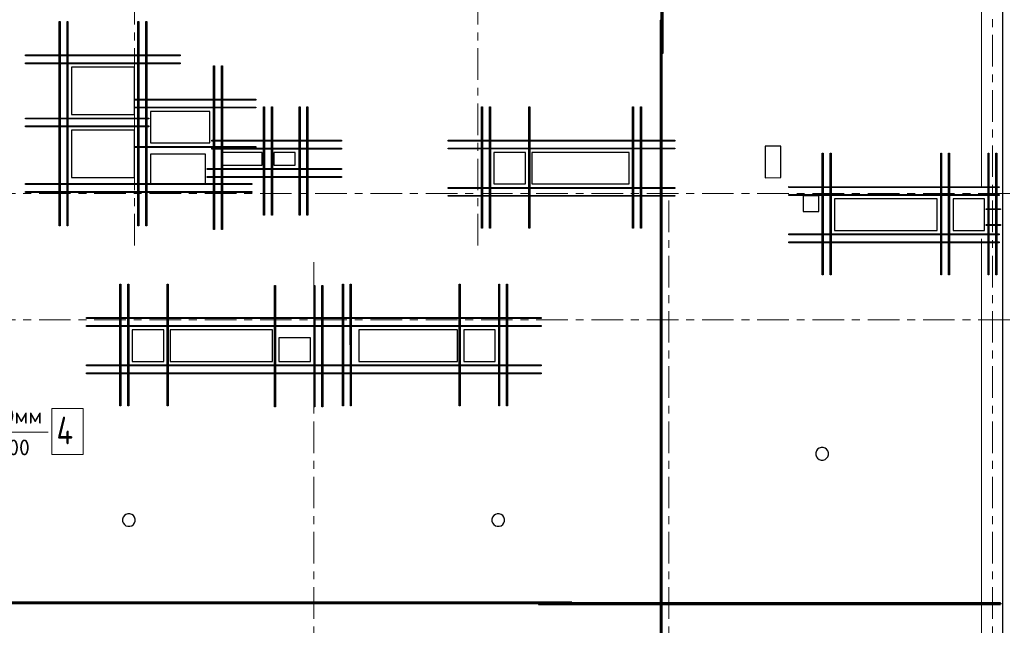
# Model space of a CAD drawing. Header units: metres. Extents: x -38 to 102, y -15 to 21.
# Tile 8 of 229: x 20.22 to 32.7, y 3.53 to 11.2. Entities that reach past the tile are written whole.
import ezdxf

# ---------------------------------------------------------------- set-up
doc = ezdxf.new("R2010")
doc.units = ezdxf.units.M
doc.linetypes.add('______11', pattern=[0.5, 0.4, -0.05, 0, -0.05])
doc.linetypes.add('______5', pattern=[1.1, 0.8, -0.1, 0.1, -0.1])
for name, color, linetype, lineweight in [('XR$2$Осевая линия (1)', 7, '______5', 13), ('XR$5$Арм. стержнями верхней зоны', 180, 'Continuous', 35), ('XR$5$Арм. стержнями нижней зоны', 180, 'Continuous', 35), ('XR$5$Арм.стержн. Доп. арматура', 180, 'Continuous', 35), ('XR$5$Общий слой (1)_1', 7, 'Continuous', 13), ('XR$5$Перекрытие (1)', 7, 'Continuous', 35), ('XR$5$Текст_ примечание', 7, 'Continuous', 13)]:
    doc.layers.add(name, color=color, linetype=linetype, lineweight=lineweight)
doc.styles.add('ISOCPEUR', font='txt')

msp = doc.modelspace()

# ---------------------------------------------------------------- linework, layer by layer
at = {"layer": 'XR$2$Осевая линия (1)', "color": 253, "linetype": '______11', "lineweight": 13, "true_color": 0xa0a0a0, "transparency": 33554687}
for p, q in [((21.68, 8.34), (21.68, 19.78)), ((26.03, 8.34), (26.03, 19.78)), ((32.55, -3.39), (32.55, 19.78)), ((-2.63, 9), (62.6, 9)), ((28.45, -3.39), (28.45, 8.92)), ((23.95, -3.39), (23.95, 8.13)), ((-2.63, 7.4), (62.6, 7.4))]:
    msp.add_line(p, q, dxfattribs=at)
at = {"layer": 'XR$5$Арм. стержнями верхней зоны', "color": 4, "linetype": 'Continuous', "lineweight": 50, "transparency": 33554687}
for points in [[(28.3675, 16.6252), (28.3675, 10.7752), (28.3575, 10.7752), (28.3575, 16.6252), (28.3675, 16.6252)], [(28.3575, 11.1952), (28.3575, -0.2248), (28.3475, -0.2248), (28.3475, 11.1952), (28.3575, 11.1952)]]:
    msp.add_lwpolyline(points, dxfattribs=at)
at = {"layer": 'XR$5$Арм. стержнями нижней зоны', "color": 4, "linetype": 'Continuous', "lineweight": 25, "transparency": 33554687}
for points in [[(32.65, 8.7951), (32.4701, 8.7951), (32.4701, 8.8051), (32.65, 8.8051), (32.65, 8.7951)], [(32.65, 8.5951), (32.4701, 8.5951), (32.4701, 8.6051), (32.65, 8.6051), (32.65, 8.5951)]]:
    msp.add_lwpolyline(points, dxfattribs=at)
at = {"layer": 'XR$5$Арм. стержнями нижней зоны', "color": 4, "linetype": 'Continuous', "lineweight": 50, "transparency": 33554687}
for points in [[(27.22, 3.8051), (15.52, 3.8051), (15.52, 3.8151), (27.22, 3.8151), (27.22, 3.8051)], [(32.65, 3.7951), (26.8, 3.7951), (26.8, 3.8051), (32.65, 3.8051), (32.65, 3.7951)]]:
    msp.add_lwpolyline(points, dxfattribs=at)
at = {"layer": 'XR$5$Арм.стержн. Доп. арматура', "color": 34, "linetype": 'Continuous', "lineweight": 25, "transparency": 33554687}
for points in [[(20.7244, 8.5903), (20.7244, 11.1803), (20.7364, 11.1803), (20.7364, 8.5903), (20.7244, 8.5903)], [(20.7244, 8.5903), (20.7244, 11.1803), (20.7364, 11.1803), (20.7364, 8.5903), (20.7244, 8.5903)], [(20.8244, 8.5903), (20.8244, 11.1803), (20.8364, 11.1803), (20.8364, 8.5903), (20.8244, 8.5903)], [(20.8244, 8.5903), (20.8244, 11.1803), (20.8364, 11.1803), (20.8364, 8.5903), (20.8244, 8.5903)], [(21.7236, 8.5903), (21.7236, 11.1803), (21.7356, 11.1803), (21.7356, 8.5903), (21.7236, 8.5903)], [(21.7236, 8.5903), (21.7236, 11.1803), (21.7356, 11.1803), (21.7356, 8.5903), (21.7236, 8.5903)], [(21.8236, 8.5903), (21.8236, 11.1803), (21.8356, 11.1803), (21.8356, 8.5903), (21.8236, 8.5903)], [(21.8236, 8.5903), (21.8236, 11.1803), (21.8356, 11.1803), (21.8356, 8.5903), (21.8236, 8.5903)], [(20.3, 10.7562), (22.26, 10.7562), (22.26, 10.7442), (20.3, 10.7442), (20.3, 10.7562)], [(20.3, 10.7562), (22.26, 10.7562), (22.26, 10.7442), (20.3, 10.7442), (20.3, 10.7562)], [(20.3, 10.6562), (22.26, 10.6562), (22.26, 10.6442), (20.3, 10.6442), (20.3, 10.6562)], [(20.3, 10.6562), (22.26, 10.6562), (22.26, 10.6442), (20.3, 10.6442), (20.3, 10.6562)], [(22.6814, 8.5448), (22.6814, 10.6198), (22.6934, 10.6198), (22.6934, 8.5448), (22.6814, 8.5448)], [(22.6814, 8.5448), (22.6814, 10.6198), (22.6934, 10.6198), (22.6934, 8.5448), (22.6814, 8.5448)], [(22.7814, 8.5448), (22.7814, 10.6198), (22.7934, 10.6198), (22.7934, 8.5448), (22.7814, 8.5448)], [(22.7814, 8.5448), (22.7814, 10.6198), (22.7934, 10.6198), (22.7934, 8.5448), (22.7814, 8.5448)], [(21.6875, 10.1958), (23.2175, 10.1958), (23.2175, 10.1838), (21.6875, 10.1838), (21.6875, 10.1958)], [(21.6875, 10.1958), (23.2175, 10.1958), (23.2175, 10.1838), (21.6875, 10.1838), (21.6875, 10.1958)], [(21.6875, 10.0958), (23.2175, 10.0958), (23.2175, 10.0838), (21.6875, 10.0838), (21.6875, 10.0958)], [(21.6875, 10.0958), (23.2175, 10.0958), (23.2175, 10.0838), (21.6875, 10.0838), (21.6875, 10.0958)], [(23.315, 8.7245), (23.3149, 10.0995), (23.3269, 10.0995), (23.327, 8.7245), (23.315, 8.7245)], [(23.315, 8.7245), (23.3149, 10.0995), (23.3269, 10.0995), (23.327, 8.7245), (23.315, 8.7245)], [(23.415, 8.7245), (23.4149, 10.0995), (23.4269, 10.0995), (23.427, 8.7245), (23.415, 8.7245)], [(23.415, 8.7245), (23.4149, 10.0995), (23.4269, 10.0995), (23.427, 8.7245), (23.415, 8.7245)], [(23.7648, 8.7245), (23.7648, 10.0995), (23.7768, 10.0995), (23.7768, 8.7245), (23.7648, 8.7245)], [(23.7648, 8.7245), (23.7648, 10.0995), (23.7768, 10.0995), (23.7768, 8.7245), (23.7648, 8.7245)], [(23.8648, 8.7245), (23.8648, 10.0995), (23.8768, 10.0995), (23.8768, 8.7245), (23.8648, 8.7245)], [(23.8648, 8.7245), (23.8648, 10.0995), (23.8768, 10.0995), (23.8768, 8.7245), (23.8648, 8.7245)], [(26.0764, 8.5602), (26.0764, 10.1002), (26.0884, 10.1002), (26.0884, 8.5602), (26.0764, 8.5602)], [(26.0764, 8.5602), (26.0764, 10.1002), (26.0884, 10.1002), (26.0884, 8.5602), (26.0764, 8.5602)], [(26.1764, 8.5602), (26.1764, 10.1002), (26.1884, 10.1002), (26.1884, 8.5602), (26.1764, 8.5602)], [(26.1764, 8.5602), (26.1764, 10.1002), (26.1884, 10.1002), (26.1884, 8.5602), (26.1764, 8.5602)], [(26.6757, 8.5602), (26.6757, 10.1002), (26.6877, 10.1002), (26.6877, 8.5602), (26.6757, 8.5602)], [(26.6757, 8.5602), (26.6757, 10.1002), (26.6877, 10.1002), (26.6877, 8.5602), (26.6757, 8.5602)], [(27.9912, 8.5602), (27.9913, 10.1002), (28.0033, 10.1002), (28.0032, 8.5602), (27.9912, 8.5602)], [(27.9912, 8.5602), (27.9913, 10.1002), (28.0033, 10.1002), (28.0032, 8.5602), (27.9912, 8.5602)], [(28.0912, 8.5602), (28.0913, 10.1002), (28.1033, 10.1002), (28.1032, 8.5602), (28.0912, 8.5602)], [(28.0912, 8.5602), (28.0913, 10.1002), (28.1033, 10.1002), (28.1032, 8.5602), (28.0912, 8.5602)], [(20.3, 9.9564), (21.8625, 9.9563), (21.8625, 9.9443), (20.3, 9.9444), (20.3, 9.9564)], [(20.3, 9.9564), (21.8625, 9.9563), (21.8625, 9.9443), (20.3, 9.9444), (20.3, 9.9564)], [(20.3, 9.8564), (21.8625, 9.8563), (21.8625, 9.8443), (20.3, 9.8444), (20.3, 9.8564)], [(20.3, 9.8564), (21.8625, 9.8563), (21.8625, 9.8443), (20.3, 9.8444), (20.3, 9.8564)], [(22.6609, 9.6754), (24.3009, 9.6754), (24.3009, 9.6634), (22.6609, 9.6634), (22.6609, 9.6754)], [(22.6609, 9.6754), (24.3009, 9.6754), (24.3009, 9.6634), (22.6609, 9.6634), (22.6609, 9.6754)], [(25.6523, 9.6762), (28.5273, 9.6762), (28.5273, 9.6642), (25.6523, 9.6642), (25.6523, 9.6762)], [(25.6523, 9.6762), (28.5273, 9.6762), (28.5273, 9.6642), (25.6523, 9.6642), (25.6523, 9.6762)], [(21.6875, 9.5959), (23.2175, 9.5959), (23.2175, 9.5839), (21.6875, 9.5839), (21.6875, 9.5959)], [(21.6875, 9.5959), (23.2175, 9.5959), (23.2175, 9.5839), (21.6875, 9.5839), (21.6875, 9.5959)], [(22.6609, 9.5754), (24.3009, 9.5754), (24.3009, 9.5634), (22.6609, 9.5634), (22.6609, 9.5754)], [(22.6609, 9.5754), (24.3009, 9.5754), (24.3009, 9.5634), (22.6609, 9.5634), (22.6609, 9.5754)], [(25.6523, 9.5762), (28.5273, 9.5762), (28.5273, 9.5642), (25.6523, 9.5642), (25.6523, 9.5762)], [(25.6523, 9.5762), (28.5273, 9.5762), (28.5273, 9.5642), (25.6523, 9.5642), (25.6523, 9.5762)], [(30.3942, 7.9703), (30.3941, 9.5103), (30.4061, 9.5103), (30.4062, 7.9703), (30.3942, 7.9703)], [(30.3942, 7.9703), (30.3941, 9.5103), (30.4061, 9.5103), (30.4062, 7.9703), (30.3942, 7.9703)], [(30.4942, 7.9703), (30.4941, 9.5103), (30.5061, 9.5103), (30.5062, 7.9703), (30.4942, 7.9703)], [(30.4942, 7.9703), (30.4941, 9.5103), (30.5061, 9.5103), (30.5062, 7.9703), (30.4942, 7.9703)], [(31.8942, 7.9702), (31.8941, 9.5102), (31.9061, 9.5102), (31.9062, 7.9702), (31.8942, 7.9702)], [(31.8942, 7.9702), (31.8941, 9.5102), (31.9061, 9.5102), (31.9062, 7.9702), (31.8942, 7.9702)], [(31.9942, 7.9702), (31.9941, 9.5102), (32.0061, 9.5102), (32.0062, 7.9702), (31.9942, 7.9702)], [(31.9942, 7.9702), (31.9941, 9.5102), (32.0061, 9.5102), (32.0062, 7.9702), (31.9942, 7.9702)], [(32.494, 7.9702), (32.494, 9.5102), (32.506, 9.5102), (32.506, 7.9702), (32.494, 7.9702)], [(32.494, 7.9702), (32.494, 9.5102), (32.506, 9.5102), (32.506, 7.9702), (32.494, 7.9702)], [(32.594, 7.9702), (32.594, 9.5102), (32.606, 9.5102), (32.606, 7.9702), (32.594, 7.9702)], [(32.594, 7.9702), (32.594, 9.5102), (32.606, 9.5102), (32.606, 7.9702), (32.594, 7.9702)], [(22.6009, 9.3155), (24.3009, 9.3155), (24.3009, 9.3035), (22.6009, 9.3035), (22.6009, 9.3155)], [(22.6009, 9.3155), (24.3009, 9.3155), (24.3009, 9.3035), (22.6009, 9.3035), (22.6009, 9.3155)], [(20.3, 9.1263), (23.1656, 9.1263), (23.1656, 9.1143), (20.3, 9.1143), (20.3, 9.1263)], [(20.3, 9.1263), (23.1656, 9.1263), (23.1656, 9.1143), (20.3, 9.1143), (20.3, 9.1263)], [(22.6009, 9.2155), (24.3009, 9.2155), (24.3009, 9.2035), (22.6009, 9.2035), (22.6009, 9.2155)], [(22.6009, 9.2155), (24.3009, 9.2155), (24.3009, 9.2035), (22.6009, 9.2035), (22.6009, 9.2155)], [(20.3, 9.0263), (23.1656, 9.0263), (23.1656, 9.0143), (20.3, 9.0143), (20.3, 9.0263)], [(20.3, 9.0263), (23.1656, 9.0263), (23.1656, 9.0143), (20.3, 9.0143), (20.3, 9.0263)], [(25.6523, 9.0763), (28.5273, 9.0763), (28.5273, 9.0643), (25.6523, 9.0643), (25.6523, 9.0763)], [(25.6523, 9.0763), (28.5273, 9.0763), (28.5273, 9.0643), (25.6523, 9.0643), (25.6523, 9.0763)], [(32.6351, 9.0742), (29.9701, 9.0743), (29.9701, 9.0863), (32.6351, 9.0862), (32.6351, 9.0742)], [(32.6351, 9.0742), (29.9701, 9.0743), (29.9701, 9.0863), (32.6351, 9.0862), (32.6351, 9.0742)], [(32.6351, 8.9742), (29.9701, 8.9743), (29.9701, 8.9863), (32.6351, 8.9862), (32.6351, 8.9742)], [(32.6351, 8.9742), (29.9701, 8.9743), (29.9701, 8.9863), (32.6351, 8.9862), (32.6351, 8.9742)], [(25.6523, 8.9763), (28.5273, 8.9763), (28.5273, 8.9643), (25.6523, 8.9643), (25.6523, 8.9763)], [(25.6523, 8.9763), (28.5273, 8.9763), (28.5273, 8.9643), (25.6523, 8.9643), (25.6523, 8.9763)], [(32.6351, 8.4744), (29.9701, 8.4744), (29.9701, 8.4864), (32.6351, 8.4864), (32.6351, 8.4744)], [(32.6351, 8.4744), (29.9701, 8.4744), (29.9701, 8.4864), (32.6351, 8.4864), (32.6351, 8.4744)], [(32.6351, 8.3744), (29.9701, 8.3744), (29.9701, 8.3864), (32.6351, 8.3864), (32.6351, 8.3744)], [(32.6351, 8.3744), (29.9701, 8.3744), (29.9701, 8.3864), (32.6351, 8.3864), (32.6351, 8.3744)], [(21.4941, 6.3102), (21.4941, 7.8502), (21.5061, 7.8502), (21.5061, 6.3102), (21.4941, 6.3102)], [(21.4941, 6.3102), (21.4941, 7.8502), (21.5061, 7.8502), (21.5061, 6.3102), (21.4941, 6.3102)], [(21.5941, 6.3102), (21.5941, 7.8502), (21.6061, 7.8502), (21.6061, 6.3102), (21.5941, 6.3102)], [(21.5941, 6.3102), (21.5941, 7.8502), (21.6061, 7.8502), (21.6061, 6.3102), (21.5941, 6.3102)], [(22.0938, 6.3102), (22.0939, 7.8502), (22.1059, 7.8502), (22.1058, 6.3102), (22.0938, 6.3102)], [(22.0938, 6.3102), (22.0939, 7.8502), (22.1059, 7.8502), (22.1058, 6.3102), (22.0938, 6.3102)], [(23.4541, 6.2951), (23.4541, 7.8351), (23.4661, 7.8351), (23.4661, 6.2951), (23.4541, 6.2951)], [(23.4541, 6.2951), (23.4541, 7.8351), (23.4661, 7.8351), (23.4661, 6.2951), (23.4541, 6.2951)], [(23.9539, 6.2951), (23.9539, 7.8351), (23.9659, 7.8351), (23.9659, 6.2951), (23.9539, 6.2951)], [(23.9539, 6.2951), (23.9539, 7.8351), (23.9659, 7.8351), (23.9659, 6.2951), (23.9539, 6.2951)], [(24.0539, 6.2951), (24.0539, 7.8351), (24.0659, 7.8351), (24.0659, 6.2951), (24.0539, 6.2951)], [(24.0539, 6.2951), (24.0539, 7.8351), (24.0659, 7.8351), (24.0659, 6.2951), (24.0539, 6.2951)], [(24.3142, 6.3102), (24.3141, 7.8502), (24.3261, 7.8502), (24.3262, 6.3102), (24.3142, 6.3102)], [(24.3142, 6.3102), (24.3141, 7.8502), (24.3261, 7.8502), (24.3262, 6.3102), (24.3142, 6.3102)], [(24.4142, 6.3102), (24.4141, 7.8502), (24.4261, 7.8502), (24.4262, 6.3102), (24.4142, 6.3102)], [(24.4142, 6.3102), (24.4141, 7.8502), (24.4261, 7.8502), (24.4262, 6.3102), (24.4142, 6.3102)], [(25.7942, 6.3102), (25.7941, 7.8502), (25.8061, 7.8502), (25.8062, 6.3102), (25.7942, 6.3102)], [(25.7942, 6.3102), (25.7941, 7.8502), (25.8061, 7.8502), (25.8062, 6.3102), (25.7942, 6.3102)], [(26.294, 6.3102), (26.294, 7.8502), (26.306, 7.8502), (26.306, 6.3102), (26.294, 6.3102)], [(26.294, 6.3102), (26.294, 7.8502), (26.306, 7.8502), (26.306, 6.3102), (26.294, 6.3102)], [(26.394, 6.3102), (26.394, 7.8502), (26.406, 7.8502), (26.406, 6.3102), (26.394, 6.3102)], [(26.394, 6.3102), (26.394, 7.8502), (26.406, 7.8502), (26.406, 6.3102), (26.394, 6.3102)], [(21.07, 7.4262), (24.01, 7.4262), (24.01, 7.4142), (21.07, 7.4142), (21.07, 7.4262)], [(21.07, 7.4262), (24.01, 7.4262), (24.01, 7.4142), (21.07, 7.4142), (21.07, 7.4262)], [(23.8901, 7.4262), (26.8301, 7.4262), (26.8301, 7.4142), (23.8901, 7.4142), (23.8901, 7.4262)], [(23.8901, 7.4262), (26.8301, 7.4262), (26.8301, 7.4142), (23.8901, 7.4142), (23.8901, 7.4262)], [(21.07, 7.3262), (24.01, 7.3262), (24.01, 7.3142), (21.07, 7.3142), (21.07, 7.3262)], [(21.07, 7.3262), (24.01, 7.3262), (24.01, 7.3142), (21.07, 7.3142), (21.07, 7.3262)], [(23.8901, 7.3262), (26.8301, 7.3262), (26.8301, 7.3142), (23.8901, 7.3142), (23.8901, 7.3262)], [(23.8901, 7.3262), (26.8301, 7.3262), (26.8301, 7.3142), (23.8901, 7.3142), (23.8901, 7.3262)], [(21.07, 6.8263), (24.01, 6.8263), (24.01, 6.8143), (21.07, 6.8143), (21.07, 6.8263)], [(21.07, 6.8263), (24.01, 6.8263), (24.01, 6.8143), (21.07, 6.8143), (21.07, 6.8263)], [(23.8901, 6.8263), (26.8301, 6.8263), (26.8301, 6.8143), (23.8901, 6.8143), (23.8901, 6.8263)], [(23.8901, 6.8263), (26.8301, 6.8263), (26.8301, 6.8143), (23.8901, 6.8143), (23.8901, 6.8263)], [(21.07, 6.7263), (24.01, 6.7263), (24.01, 6.7143), (21.07, 6.7143), (21.07, 6.7263)], [(21.07, 6.7263), (24.01, 6.7263), (24.01, 6.7143), (21.07, 6.7143), (21.07, 6.7263)], [(23.8901, 6.7263), (26.8301, 6.7263), (26.8301, 6.7143), (23.8901, 6.7143), (23.8901, 6.7263)], [(23.8901, 6.7263), (26.8301, 6.7263), (26.8301, 6.7143), (23.8901, 6.7143), (23.8901, 6.7263)]]:
    msp.add_lwpolyline(points, dxfattribs=at)
at = {"layer": 'XR$5$Общий слой (1)_1', "color": 7, "linetype": 'Continuous', "lineweight": 13, "transparency": 33554687}
for points in [[(0.4913, -0.2255), (0.4913, 16.4945), (18.9313, 16.4945), (18.9313, 12.1345), (21.7613, 12.1345), (21.7613, 11.6345), (23.8313, 11.6345), (23.8313, 16.5045), (32.4113, 16.5045), (32.4113, 9.0745)], [(32.4113, 8.4245), (32.4113, -0.0255), (0.2713, -0.0255)]]:
    msp.add_lwpolyline(points, dxfattribs=at)
at = {"layer": 'XR$5$Перекрытие (1)', "color": 7, "linetype": 'Continuous', "lineweight": 25, "transparency": 33554687}
for p, q in [((32.675, 16.6502), (32.675, -0.25)), ((20.88, 10.6003), (20.88, 10.0003)), ((21.68, 10.6003), (20.88, 10.6003)), ((21.68, 10.0003), (21.68, 10.6003)), ((20.88, 10.0003), (21.68, 10.0003)), ((21.8825, 10.0398), (21.8825, 9.6398)), ((22.6325, 10.0398), (21.8825, 10.0398)), ((22.6325, 9.6398), (22.6325, 10.0398)), ((20.88, 9.8003), (20.88, 9.2003)), ((21.68, 9.8003), (20.88, 9.8003)), ((21.68, 9.2003), (21.68, 9.8003)), ((21.8825, 9.6398), (22.6325, 9.6398)), ((21.8806, 9.4995), (21.8806, 9.1195)), ((22.5806, 9.4995), (21.8806, 9.4995)), ((22.5806, 9.1195), (22.5806, 9.4995)), ((22.7959, 9.5195), (22.7959, 9.3595)), ((23.2959, 9.5195), (22.7959, 9.5195)), ((23.2959, 9.3595), (23.2959, 9.5195)), ((23.4459, 9.5195), (23.4459, 9.3595)), ((23.7159, 9.5195), (23.4459, 9.5195)), ((23.7159, 9.3595), (23.7159, 9.5195)), ((26.632, 9.5203), (26.232, 9.5202)), ((26.232, 9.5202), (26.232, 9.1202)), ((26.632, 9.1203), (26.632, 9.5203)), ((26.7123, 9.5202), (26.7123, 9.1202)), ((27.9473, 9.5202), (26.7123, 9.5202)), ((27.9473, 9.1202), (27.9473, 9.5202)), ((29.6691, 9.6002), (29.6691, 9.2002)), ((29.8691, 9.6002), (29.6691, 9.6002)), ((29.8691, 9.2003), (29.8691, 9.6002)), ((22.7959, 9.3595), (23.2959, 9.3595)), ((23.4459, 9.3595), (23.7159, 9.3595)), ((20.88, 9.2003), (21.68, 9.2003)), ((21.8806, 9.1195), (22.5806, 9.1195)), ((26.232, 9.1202), (26.632, 9.1203)), ((26.7123, 9.1202), (27.9473, 9.1202)), ((29.6691, 9.2002), (29.8691, 9.2003)), ((30.15, 8.9702), (30.15, 8.7702)), ((30.35, 8.9702), (30.15, 8.9702)), ((30.35, 8.7702), (30.35, 8.9702)), ((30.55, 8.9302), (30.55, 8.5302)), ((31.85, 8.9302), (30.55, 8.9302)), ((31.85, 8.5302), (31.85, 8.9302)), ((32.0501, 8.9302), (32.0501, 8.5302)), ((32.4501, 8.9302), (32.0501, 8.9302)), ((32.4501, 8.5302), (32.4501, 8.9302)), ((30.15, 8.7702), (30.35, 8.7702)), ((30.55, 8.5302), (31.85, 8.5302)), ((32.0501, 8.5302), (32.4501, 8.5302)), ((21.65, 7.2702), (21.65, 6.8702)), ((22.05, 7.2702), (21.65, 7.2702)), ((22.05, 6.8702), (22.05, 7.2702)), ((22.13, 7.2702), (22.13, 6.8702)), ((23.43, 7.2702), (22.13, 7.2702)), ((23.43, 6.8702), (23.43, 7.2702)), ((24.52, 7.2702), (24.52, 6.8702)), ((25.77, 7.2702), (24.52, 7.2702)), ((25.77, 6.8702), (25.77, 7.2702)), ((25.8501, 7.2702), (25.8501, 6.8702)), ((26.2501, 7.2702), (25.8501, 7.2702)), ((26.2501, 6.8702), (26.2501, 7.2702)), ((23.51, 7.1702), (23.51, 6.8702)), ((23.91, 7.1702), (23.51, 7.1702)), ((23.91, 6.8702), (23.91, 7.1702)), ((21.65, 6.8702), (22.05, 6.8702)), ((22.13, 6.8702), (23.43, 6.8702)), ((23.51, 6.8702), (23.91, 6.8702)), ((24.52, 6.8702), (25.77, 6.8702)), ((25.8501, 6.8702), (26.2501, 6.8702)), ((30.3349, 5.7573), (30.3201, 5.7369)), ((30.3553, 5.7721), (30.3349, 5.7573)), ((30.3793, 5.7799), (30.3553, 5.7721)), ((30.4046, 5.7799), (30.3793, 5.7799)), ((30.4286, 5.7721), (30.4046, 5.7799)), ((30.449, 5.7573), (30.4286, 5.7721)), ((30.4638, 5.7369), (30.449, 5.7573)), ((30.3201, 5.7369), (30.3123, 5.7129)), ((30.3123, 5.7129), (30.3123, 5.6876)), ((30.3123, 5.6876), (30.3201, 5.6636)), ((30.3201, 5.6636), (30.3349, 5.6432)), ((30.3349, 5.6432), (30.3553, 5.6284)), ((30.3553, 5.6284), (30.3793, 5.6206)), ((30.3793, 5.6206), (30.4046, 5.6206)), ((30.4046, 5.6206), (30.4286, 5.6284)), ((30.4286, 5.6284), (30.449, 5.6432)), ((30.449, 5.6432), (30.4638, 5.6636)), ((30.4716, 5.7129), (30.4638, 5.7369)), ((30.4638, 5.6636), (30.4716, 5.6876)), ((30.4716, 5.6876), (30.4716, 5.7129)), ((21.536, 4.8976), (21.5282, 4.8736)), ((21.5282, 4.8736), (21.5282, 4.8483)), ((21.5509, 4.918), (21.536, 4.8976)), ((21.5713, 4.9328), (21.5509, 4.918)), ((21.5953, 4.9406), (21.5713, 4.9328)), ((21.6205, 4.9406), (21.5953, 4.9406)), ((21.6445, 4.9328), (21.6205, 4.9406)), ((21.6649, 4.918), (21.6445, 4.9328)), ((21.6798, 4.8976), (21.6649, 4.918)), ((21.6876, 4.8736), (21.6798, 4.8976)), ((21.6876, 4.8483), (21.6876, 4.8736)), ((26.2162, 4.8976), (26.2084, 4.8736)), ((26.2084, 4.8736), (26.2084, 4.8483)), ((26.231, 4.918), (26.2162, 4.8976)), ((26.2514, 4.9328), (26.231, 4.918)), ((26.2754, 4.9406), (26.2514, 4.9328)), ((26.3006, 4.9406), (26.2754, 4.9406)), ((26.3246, 4.9328), (26.3006, 4.9406)), ((26.3451, 4.918), (26.3246, 4.9328)), ((26.3599, 4.8976), (26.3451, 4.918)), ((26.3677, 4.8736), (26.3599, 4.8976)), ((26.3677, 4.8483), (26.3677, 4.8736)), ((21.5282, 4.8483), (21.536, 4.8243)), ((21.536, 4.8243), (21.5509, 4.8039)), ((21.5509, 4.8039), (21.5713, 4.7891)), ((21.5713, 4.7891), (21.5953, 4.7813)), ((21.5953, 4.7813), (21.6205, 4.7813)), ((21.6205, 4.7813), (21.6445, 4.7891)), ((21.6445, 4.7891), (21.6649, 4.8039)), ((21.6649, 4.8039), (21.6798, 4.8243)), ((21.6798, 4.8243), (21.6876, 4.8483)), ((26.2084, 4.8483), (26.2162, 4.8243)), ((26.2162, 4.8243), (26.231, 4.8039)), ((26.231, 4.8039), (26.2514, 4.7891)), ((26.2514, 4.7891), (26.2754, 4.7813)), ((26.2754, 4.7813), (26.3006, 4.7813)), ((26.3006, 4.7813), (26.3246, 4.7891)), ((26.3246, 4.7891), (26.3451, 4.8039)), ((26.3451, 4.8039), (26.3599, 4.8243)), ((26.3599, 4.8243), (26.3677, 4.8483))]:
    msp.add_line(p, q, dxfattribs=at)
at = {"layer": 'XR$5$Текст_ примечание', "color": 7, "linetype": 'Continuous', "lineweight": 13, "transparency": 33554687}
for points in [[(20.5877, 5.9732), (18.9345, 5.9732), (18.5745, 6.423)], [(20.6333, 5.692), (21.03, 5.692), (21.03, 6.2753), (20.6333, 6.2753), (20.6333, 5.692)]]:
    msp.add_lwpolyline(points, dxfattribs=at)

# ---------------------------------------------------------------- texts
at = {"layer": 'XR$5$Текст_ примечание', "color": 7, "linetype": 'Continuous', "lineweight": 13, "transparency": 33554687, "insert": (19.7565, 6.2823), "char_height": 0.2, "width": 1.5535, "attachment_point": 2, "line_spacing_factor": 1.204819}
msp.add_mtext('\\A1;{\\fISOCPEUR|i0|b0;\\H0.200000;\\W1.000000;\\C7;Ø8 L=820мм}\\P{\\fISOCPEUR|i0|b0;\\H0.200000;\\W1.000000;\\C7;ш.800х800}\\P', dxfattribs=at)
at = {"layer": 'XR$5$Текст_ примечание', "color": 7, "linetype": 'Continuous', "lineweight": 13, "transparency": 33554687, "insert": (20.6917, 5.8203), "char_height": 0.35, "width": 0.419805, "attachment_point": 7, "rotation": 360, "style": 'ISOCPEUR'}
msp.add_mtext('\\W0.80;4', dxfattribs=at)

doc.saveas('drawing.dxf')
